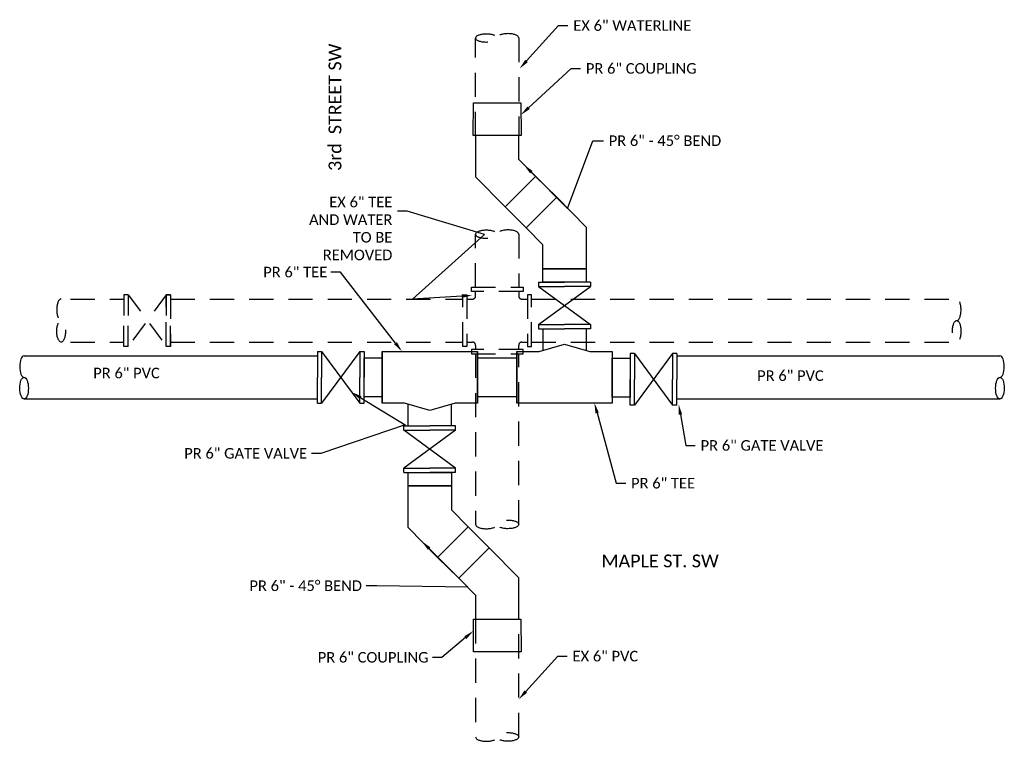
# Model space of a CAD drawing. Header units: feet. Extents: x 2205882 to 2207247, y 306378 to 307009.
# Tile 6 of 12: x 2207212.06 to 2207218.57, y 306933.01 to 306937.78. Entities that reach past the tile are written whole.
import ezdxf
from ezdxf import colors
from ezdxf.entities.mleader import LeaderData, LeaderLine
from ezdxf.math import Vec2, Vec3

# ---------------------------------------------------------------- set-up
doc = ezdxf.new("R2010")
doc.units = ezdxf.units.FT
doc.header["$MEASUREMENT"] = 0
doc.linetypes.add('3', pattern=[0.22, 0.16, -0.06])
for name, color, linetype in [('SH_TextH', 4, 'Continuous'), ('SH_TextM', 7, 'Continuous'), ('UT_P_Water', 133, 'Continuous'), ('UT_X_Water', 10, '3')]:
    doc.layers.add(name, color=color, linetype=linetype)
doc.styles.add('Slanted-Sub Title', font='calibriz.ttf', dxfattribs={"height": 0.17})
doc.styles.add('Straight-Norrmal', font='calibri.ttf', dxfattribs={"height": 0.14})
doc.styles.add('StraightNormal', font='calibri.ttf', dxfattribs={"height": 0.14})

# ---------------------------------------------------------------- blocks, each defined once
blk = doc.blocks.new('000VALVE_6-flat-2')
at = {"layer": 'UT_X_Water'}
for p, q in [((-0.1475693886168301, 0.1999980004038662), (-0.1805554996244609, 0.1999980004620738)), ((-0.1805554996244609, 0.1999980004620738), (-0.1805554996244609, 4.656612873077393e-10)), ((-0.1475693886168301, 0.1999980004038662), (-0.1475693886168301, 4.074536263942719e-10)), ((0.1475693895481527, 0.1999979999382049), (-0.1475693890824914, -0.1999979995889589)), ((-0.1475693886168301, 0.1999980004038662), (0.1475693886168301, -0.1999980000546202)), ((0.1805555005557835, 0.1999979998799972), (0.1475693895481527, 0.1999979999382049)), ((0.1475693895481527, 0.1999979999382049), (0.1475693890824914, -5.820766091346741e-11)), ((0.1805555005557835, 0.1999979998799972), (0.1805555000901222, -1.164153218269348e-10)), ((-0.1805555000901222, -0.1999979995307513), (-0.1805554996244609, 4.656612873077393e-10)), ((-0.1475693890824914, -0.1999979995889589), (-0.1475693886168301, 4.074536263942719e-10)), ((0.1475693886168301, -0.1999980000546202), (0.1475693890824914, -5.820766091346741e-11)), ((0.1805554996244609, -0.1999980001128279), (0.1805555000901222, -1.164153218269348e-10)), ((-0.1475693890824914, -0.1999979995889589), (-0.1805555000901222, -0.1999979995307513)), ((0.1805554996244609, -0.1999980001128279), (0.1475693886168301, -0.1999980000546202))]:
    blk.add_line(p, q, dxfattribs=at)
blk = doc.blocks.new('end-flat-1-flat-1')
at = {"color": 10}
blk.add_ellipse((0.0001549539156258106, -0.083332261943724), major_axis=(0.0001549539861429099, -0.08333226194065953), ratio=0.401762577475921, start_param=3.141592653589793, end_param=6.283185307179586, dxfattribs=at)
blk.add_ellipse((0.0004648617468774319, -0.249996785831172), major_axis=(0.0001549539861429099, -0.08333226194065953), ratio=0.401762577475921, dxfattribs=at)
blk = doc.blocks.new('end-flat-4')
at = {"color": 133}
for centre, end_param in [((-0.0001549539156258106, -0.083332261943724), 6.283185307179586), ((-0.0004648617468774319, -0.249996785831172), 9.42477796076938)]:
    blk.add_ellipse(centre, major_axis=(0.0001549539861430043, 0.0833322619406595), ratio=0.401762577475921, start_param=3.141592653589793, end_param=end_param, dxfattribs=at)
blk = doc.blocks.new('end-flat-5')
at = {"color": 133}
blk.add_ellipse((0.0001549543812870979, -0.083332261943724), major_axis=(0.0001549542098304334, -0.08333226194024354), ratio=0.4017625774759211, start_param=3.141592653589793, end_param=6.283185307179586, dxfattribs=at)
blk.add_ellipse((0.0004648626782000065, -0.249996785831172), major_axis=(0.0001549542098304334, -0.08333226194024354), ratio=0.4017625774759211, dxfattribs=at)
blk = doc.blocks.new('000VALVE_6')
for p, q in [((-0.1475693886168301, 0.1999980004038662), (-0.1805554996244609, 0.1999980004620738)), ((-0.1805554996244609, 0.1999980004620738), (-0.1805554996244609, 4.656612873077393e-10)), ((-0.1475693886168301, 0.1999980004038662), (-0.1475693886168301, 4.074536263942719e-10)), ((0.1475693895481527, 0.1999979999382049), (-0.1475693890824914, -0.1999979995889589)), ((-0.1475693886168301, 0.1999980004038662), (0.1475693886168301, -0.1999980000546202)), ((0.1805555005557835, 0.1999979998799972), (0.1475693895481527, 0.1999979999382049)), ((0.1475693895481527, 0.1999979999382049), (0.1475693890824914, -5.820766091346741e-11)), ((0.1805555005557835, 0.1999979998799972), (0.1805555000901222, -1.164153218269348e-10)), ((-0.1805555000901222, -0.1999979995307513), (-0.1805554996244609, 4.656612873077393e-10)), ((-0.1475693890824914, -0.1999979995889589), (-0.1475693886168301, 4.074536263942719e-10)), ((0.1475693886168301, -0.1999980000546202), (0.1475693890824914, -5.820766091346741e-11)), ((0.1805554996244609, -0.1999980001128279), (0.1805555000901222, -1.164153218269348e-10)), ((-0.1475693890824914, -0.1999979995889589), (-0.1805555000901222, -0.1999979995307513)), ((0.1805554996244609, -0.1999980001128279), (0.1475693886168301, -0.1999980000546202))]:
    blk.add_line(p, q)
blk = doc.blocks.new('end-flat-2-flat-1')
at = {"color": 10}
for centre, end_param in [((-0.0001549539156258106, -0.083332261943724), 6.283185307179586), ((-0.0004648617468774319, -0.249996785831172), 9.42477796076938)]:
    blk.add_ellipse(centre, major_axis=(0.0001549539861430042, 0.08333226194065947), ratio=0.401762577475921, start_param=3.141592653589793, end_param=end_param, dxfattribs=at)
blk = doc.blocks.new('end-flat-1-flat-2')
at = {"color": 10}
blk.add_ellipse((-0.249996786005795, -0.0004648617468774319), major_axis=(-0.08333226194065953, -0.0001549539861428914), ratio=0.401762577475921, dxfattribs=at)
blk.add_ellipse((-0.08333226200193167, -0.0001549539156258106), major_axis=(-0.08333226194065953, -0.0001549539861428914), ratio=0.401762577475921, start_param=3.141592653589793, end_param=6.283185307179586, dxfattribs=at)

msp = doc.modelspace()

# ---------------------------------------------------------------- linework, layer by layer
at = {"layer": 'UT_P_Water'}
for p, q in [((2207215.5208306, 306935.7352599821, -86.94225312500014), (2207215.5208306, 306935.5921864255, -86.94225312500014)), ((2207215.805889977, 306935.7352599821, -86.94225312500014), (2207215.805889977, 306935.5921864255, -86.94225312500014)), ((2207212.086911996, 306935.5559577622, -86.94225312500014), (2207212.974691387, 306935.5559577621, -86.94225312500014)), ((2207212.133081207, 306935.5559577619, -86.94225312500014), (2207214.028232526, 306935.5559577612, -86.94225312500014)), ((2207214.455816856, 306935.5847338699, -86.94225312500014), (2207215.08848838, 306935.5847333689, -86.94225312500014)), ((2207216.407280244, 306935.55595900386, -86.94225312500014), (2207218.545073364, 306935.5559590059, -86.94225312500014)), ((2207212.086911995, 306935.2720835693, -86.94225312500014), (2207214.028232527, 306935.2720835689, -86.94225312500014)), ((2207212.133081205, 306935.2720835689, -86.94225312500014), (2207214.028232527, 306935.272083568, -86.94225312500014)), ((2207216.407280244, 306935.2720848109, -86.94225312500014), (2207218.545073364, 306935.2720848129, -86.94225312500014)), ((2207214.62962254, 306935.0927841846, -86.94225312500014), (2207214.629622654, 306935.2358577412, -86.94225312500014)), ((2207214.914681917, 306935.0927839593, -86.94225312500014), (2207214.91468203, 306935.235857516, -86.94225312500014))]:
    msp.add_line(p, q, dxfattribs=at)
at = {"layer": 'UT_P_Water', "elevation": -86.94225312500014}
for points in [[(2207215.060222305, 306937.2309881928), (2207215.373721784, 306937.2309881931), (2207215.375572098, 306937.0148344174), (2207215.059939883, 306937.0148344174)], [(2207215.360255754, 306937.0148344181), (2207215.075256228, 306937.0148344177), (2207215.075256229, 306936.7403524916), (2207215.270084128, 306936.54213786), (2207215.471609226, 306936.7436629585), (2207215.360255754, 306936.8563874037)], [(2207215.270084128, 306936.54213786), (2207215.471609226, 306936.7436629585), (2207215.611747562, 306936.605903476), (2207215.40885149, 306936.4030074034)], [(2207215.805889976, 306936.1325214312), (2207215.520890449, 306936.1325214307), (2207215.520890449, 306936.2909684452), (2207215.40885149, 306936.4030074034), (2207215.611747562, 306936.605903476), (2207215.805889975, 306936.4070033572)], [(2207215.805889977, 306936.044012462), (2207215.520890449, 306936.044012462), (2207215.520890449, 306936.132521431), (2207215.805889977, 306936.132521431)], [(2207215.347024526, 306935.5847334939), (2207215.347024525, 306935.24331031), (2207215.347024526, 306935.5847334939), (2207215.494875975, 306935.5847334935), (2207215.663360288, 306935.6331141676), (2207215.8318446, 306935.5847334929), (2207215.979696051, 306935.5847334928), (2207215.979696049, 306935.2433104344), (2207215.347024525, 306935.2433104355)], [(2207214.455816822, 306935.5422724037), (2207214.455816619, 306935.2857724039), (2207214.33698233, 306935.2857724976), (2207214.336982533, 306935.5422724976)], [(2207215.088488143, 306935.2857720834), (2207215.088488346, 306935.5422720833), (2207215.347024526, 306935.5422719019), (2207215.347024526, 306935.285771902)], [(2207215.97969605, 306935.283367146), (2207215.97969605, 306935.5398671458), (2207216.098530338, 306935.5398671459), (2207216.098530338, 306935.283367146)], [(2207214.629622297, 306934.7840317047), (2207214.914621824, 306934.7840314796), (2207214.914621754, 306934.6955225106), (2207214.629622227, 306934.6955227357)], [(2207214.629622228, 306934.6955227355), (2207214.914621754, 306934.6955225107), (2207214.914621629, 306934.5370754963), (2207215.026660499, 306934.4250364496), (2207214.823764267, 306934.2221405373), (2207214.629622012, 306934.4210408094)], [(2207215.165427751, 306934.2859058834), (2207214.963902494, 306934.0843809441), (2207214.823764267, 306934.2221405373), (2207215.026660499, 306934.4250364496)], [(2207215.075255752, 306933.8132093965), (2207215.360255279, 306933.8132091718), (2207215.360255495, 306934.0876910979), (2207215.165427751, 306934.2859058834), (2207214.963902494, 306934.0843809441), (2207215.075255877, 306933.971656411)], [(2207215.061005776, 306933.813209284), (2207215.374505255, 306933.8132092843), (2207215.376355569, 306933.5970555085), (2207215.060723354, 306933.5970555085)]]:
    msp.add_lwpolyline(points, close=True, dxfattribs=at)
msp.add_lwpolyline([(2207215.088488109, 306935.2433103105), (2207215.08848838, 306935.5847334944), (2207215.088488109, 306935.2433103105), (2207214.94063666, 306935.2433104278), (2207214.772152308, 306935.1949298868), (2207214.603668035, 306935.2433106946), (2207214.455816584, 306935.2433108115), (2207214.455816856, 306935.5847339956), (2207214.455816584, 306935.2433108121)], dxfattribs=at)
at = {"layer": 'UT_X_Water', "elevation": -86.94225312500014}
for points in [[(2207215.075256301, 306937.0100422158), (2207215.07525842, 306937.6594602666)], [(2207215.360254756, 306937.6599902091), (2207215.360254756, 306937.0148344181)], [(2207215.075253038, 306936.0098259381), (2207215.075254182, 306936.3606241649)], [(2207215.360254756, 306936.3611541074), (2207215.360254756, 306936.0098259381)], [(2207212.394684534, 306935.9320014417), (2207212.747978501, 306935.9320014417)], [(2207213.056728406, 306935.9320014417), (2207214.989650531, 306935.9320014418)], [(2207215.445856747, 306935.9320014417), (2207218.259792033, 306935.9320014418)], [(2207212.394684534, 306935.6470034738), (2207212.747978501, 306935.6470019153)], [(2207213.056728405, 306935.6470004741), (2207214.989650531, 306935.646997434)], [(2207215.445856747, 306935.6469904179), (2207218.259262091, 306935.6469871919)], [(2207215.762554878, 306935.6469927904), (2207215.796188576, 306935.6469926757)], [(2207215.075252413, 306935.5703027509), (2207215.075251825, 306934.4407055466)], [(2207215.360254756, 306934.4411928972), (2207215.360254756, 306935.5703027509)], [(2207215.075255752, 306933.8132093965), (2207215.075251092, 306933.0344831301)], [(2207215.360254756, 306933.0344831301), (2207215.360255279, 306933.8132092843)]]:
    msp.add_lwpolyline(points, dxfattribs=at)
for points in [[(2207215.047319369, 306936.0098259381), (2207215.389315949, 306936.0098259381), (2207215.389315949, 306935.9816228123), (2207215.047319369, 306935.9816228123)], [(2207213.028525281, 306935.9610626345), (2207213.056728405, 306935.9610626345), (2207213.056728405, 306935.6190660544), (2207213.028525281, 306935.6190660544)], [(2207214.989650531, 306935.9610626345), (2207215.017853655, 306935.9610626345), (2207215.017853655, 306935.6190660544), (2207214.989650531, 306935.6190660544)], [(2207215.445856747, 306935.9610626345), (2207215.417653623, 306935.9610626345), (2207215.417653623, 306935.6190660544), (2207215.445856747, 306935.6190660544)], [(2207215.047319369, 306935.5703027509), (2207215.389315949, 306935.5703027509), (2207215.389315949, 306935.5985058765), (2207215.047319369, 306935.5985058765)]]:
    msp.add_lwpolyline(points, close=True, dxfattribs=at)
for points in [[(2207215.017853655, 306935.9320014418), (2207215.053877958, 306935.9320014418, 0.4142131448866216), (2207215.075252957, 306935.9533764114), (2207215.075252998, 306935.9816228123)], [(2207215.360254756, 306935.9816228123), (2207215.360254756, 306935.9533764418, 0.4142135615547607), (2207215.381629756, 306935.9320014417), (2207215.417653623, 306935.9320014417)], [(2207215.017853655, 306935.6469973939), (2207215.053877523, 306935.6469973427, -0.4142135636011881), (2207215.075252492, 306935.6256223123), (2207215.075252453, 306935.5985058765)], [(2207215.360254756, 306935.5985058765), (2207215.360254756, 306935.625615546, -0.4142141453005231), (2207215.381629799, 306935.6469905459), (2207215.417653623, 306935.646990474)]]:
    msp.add_lwpolyline(points, format="xyb", dxfattribs=at)

# ---------------------------------------------------------------- block references
at = {"layer": 'UT_P_Water', "xscale": 0.8550071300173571, "yscale": 0.8550071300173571, "zscale": 0.8550071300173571}
for p, rotation in [((2207215.663390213, 306935.889636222, -86.94225312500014), 90), ((2207214.772122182, 306934.9384078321, -86.94225312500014), 269.9999547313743)]:
    msp.add_blockref('000VALVE_6', p, dxfattribs=dict(at, rotation=rotation))
at = {"layer": 'UT_P_Water', "yscale": 0.855, "zscale": 0.855}
for name, p, xscale in [('end-flat-5', (2207212.086911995, 306935.5559577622, -86.94225312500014), 0.855), ('000VALVE_6', (2207214.18260748, 306935.4140224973, -86.94225312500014), -0.855), ('000VALVE_6', (2207216.252905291, 306935.4003348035, -86.94225312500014), 0.855), ('end-flat-4', (2207218.545073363, 306935.5559590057, -86.94225312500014), 0.855)]:
    msp.add_blockref(name, p, dxfattribs=dict(at, xscale=xscale))
at = {"layer": 'UT_X_Water', "xscale": 0.855, "yscale": 0.855, "zscale": 0.855}
for name, p in [('end-flat-1-flat-2', (2207215.360254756, 306937.6599902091, -86.94225312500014)), ('end-flat-1-flat-2', (2207215.360254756, 306936.3611541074, -86.94225312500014)), ('end-flat-1-flat-1', (2207212.332011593, 306935.9320014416, -86.94225312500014)), ('000VALVE_6-flat-2', (2207212.902353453, 306935.7900643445, -86.94225312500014)), ('end-flat-2-flat-1', (2207218.258809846, 306935.9320452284, -86.94225312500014))]:
    msp.add_blockref(name, p, dxfattribs=at)
at = {"layer": 'UT_X_Water', "xscale": 0.855, "yscale": 0.855, "zscale": 0.855, "rotation": 180}
for p in [(2207215.075258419, 306934.4407055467, -86.94225312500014), (2207215.07525842, 306933.0339957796, -86.94225312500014)]:
    msp.add_blockref('end-flat-1-flat-2', p, dxfattribs=at)

# ---------------------------------------------------------------- texts
at = {"layer": 'SH_TextH', "insert": (2207214.187984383, 306937.2015044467), "char_height": 0.085, "width": 0.9297461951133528, "attachment_point": 8, "rotation": 90, "style": 'Slanted-Sub Title'}
msp.add_mtext('3rd  STREET SW', dxfattribs=at)
at = {"layer": 'SH_TextH', "insert": (2207216.296172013, 306934.155633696), "char_height": 0.085, "width": 0.8183719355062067, "attachment_point": 8, "style": 'Slanted-Sub Title'}
msp.add_mtext('MAPLE ST. SW', dxfattribs=at)
at = {"layer": 'SH_TextM', "char_height": 0.07, "width": 1.571875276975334, "attachment_point": 1, "style": 'Straight-Norrmal'}
for insert in [(2207212.54491904, 306935.4776249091), (2207216.93831882, 306935.4603856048)]:
    msp.add_mtext('PR 6" PVC', dxfattribs=dict(at, insert=insert))

# ---------------------------------------------------------------- leaders
at = {"layer": 'SH_TextM'}
ml = msp.add_multileader_mtext('Standard', dxfattribs=at)
ml.set_content('EX 6" WATERLINE', color=256, style='StraightNormal')
ml.set_leader_properties(color=256, lineweight=-1)
ml.build(insert=Vec2(0, 0))
ml.multileader.update_dxf_attribs({"text_left_attachment_type": 2, "text_right_attachment_type": 2, "dogleg_length": 0.125, "arrow_head_size": 0.07, "scale": 0.5})
ctx = ml.context
ctx.base_point, ctx.scale, ctx.char_height, ctx.arrow_head_size, ctx.landing_gap_size, ctx.plane_origin = Vec3(2207215.686418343, 306937.7414106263, -86.94225312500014), 0.5, 0.07, 0.07, 0.035, Vec3(2207215.365264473, 306937.4558869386, -86.94225312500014)
ctx.left_attachment, ctx.right_attachment = 2, 2
notes = []
notes.append((ctx, [(0, (1, 1, 0), (2207215.623918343, 306937.7414106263, -86.94225312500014), (1, 0), 0.0625, [(0, [(2207215.365264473, 306937.4558869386, -86.94225312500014)], 0, [])])]))
ctx.mtext.insert, ctx.mtext.flow_direction = Vec3(2207215.721418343, 306937.7772452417, -86.94225312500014), 5
ml = msp.add_multileader_mtext('Standard', dxfattribs=at)
ml.set_content('PR 6" COUPLING', color=256, style='StraightNormal')
ml.set_leader_properties(color=256, lineweight=-1)
ml.build(insert=Vec2(0, 0))
ml.multileader.update_dxf_attribs({"text_left_attachment_type": 2, "text_right_attachment_type": 2, "dogleg_length": 0.125, "arrow_head_size": 0.07, "scale": 0.5})
ctx = ml.context
ctx.base_point, ctx.scale, ctx.char_height, ctx.arrow_head_size, ctx.landing_gap_size, ctx.plane_origin = Vec3(2207215.769731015, 306937.4575316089, -86.94225312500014), 0.5, 0.07, 0.07, 0.035, Vec3(2207215.374410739, 306937.1505044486, -86.94225312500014)
ctx.left_attachment, ctx.right_attachment = 2, 2
notes.append((ctx, [(0, (1, 1, 0), (2207215.707231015, 306937.4575316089, -86.94225312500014), (1, 0), 0.0625, [(0, [(2207215.374410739, 306937.1505044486, -86.94225312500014)], 0, [])])]))
ctx.mtext.insert, ctx.mtext.flow_direction = Vec3(2207215.804731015, 306937.4933931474, -86.94225312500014), 5
ml = msp.add_multileader_mtext('Standard', dxfattribs=at)
ml.set_content('PR 6" - 45%%D BEND', color=256, style='StraightNormal')
ml.set_leader_properties(color=256, lineweight=-1)
ml.build(insert=Vec2(0, 0))
ml.multileader.update_dxf_attribs({"text_left_attachment_type": 2, "text_right_attachment_type": 2, "dogleg_length": 0.14, "arrow_head_size": 0.07, "scale": 0.5})
ctx = ml.context
ctx.base_point, ctx.scale, ctx.char_height, ctx.arrow_head_size, ctx.landing_gap_size, ctx.plane_origin = Vec3(2207215.920828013, 306936.9794564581, -252.1325340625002), 0.5, 0.07, 0.07, 0.035, Vec3(2207215.394700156, 306936.8208821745, -252.1325340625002)
ctx.left_attachment, ctx.right_attachment = 2, 2
notes.append((ctx, [(0, (1, 1, 0), (2207215.850828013, 306936.9794564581, -252.1325340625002), (1, 0), 0.07, [(1, [(2207215.394700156, 306936.8208821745, -252.1325340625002), (2207215.683767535, 306936.5321185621, -252.1325340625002)], 0, [])])]))
ctx.mtext.insert, ctx.mtext.flow_direction = Vec3(2207215.955828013, 306937.0152910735, -252.1325340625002), 5
ml = msp.add_multileader_mtext('Standard', dxfattribs=at)
ml.set_content('EX 6" TEE AND WATER TO BE REMOVED', color=256, style='StraightNormal')
ml.set_leader_properties(color=256, lineweight=-1)
ml.build(insert=Vec2(0, 0))
ml.multileader.update_dxf_attribs({"text_left_attachment_type": 2, "text_right_attachment_type": 2, "dogleg_length": 0.125, "arrow_head_size": 0.07, "scale": 0.5})
ctx = ml.context
ctx.base_point, ctx.scale, ctx.char_height, ctx.arrow_head_size, ctx.landing_gap_size, ctx.plane_origin = Vec3(2207213.347771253, 306936.5147535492), 0.5, 0.07, 0.07, 0.035, Vec3(2207215.05306084, 306935.9562064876)
ctx.left_attachment, ctx.right_attachment, ctx.text_align_type = 2, 2, 2
notes.append((ctx, [(0, (1, 1, 0), (2207214.62186356, 306936.5147535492), (-1, 0), 0.0625, [(2, [(2207215.05306084, 306935.9562064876), (2207214.657213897, 306935.9320014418), (2207215.133845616, 306936.3598998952)], 0, [])])]))
ctx.mtext.insert, ctx.mtext.width, ctx.mtext.alignment, ctx.mtext.flow_direction = Vec3(2207214.52436356, 306936.609298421), 1.191563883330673, 3, 5
ml = msp.add_multileader_mtext('Standard', dxfattribs=at)
ml.set_content('PR 6" TEE', color=256, style='StraightNormal')
ml.set_leader_properties(color=256, lineweight=-1)
ml.build(insert=Vec2(0, 0))
ml.multileader.update_dxf_attribs({"text_left_attachment_type": 2, "text_right_attachment_type": 2, "dogleg_length": 0.125, "arrow_head_size": 0.07, "scale": 0.5})
ctx = ml.context
ctx.base_point, ctx.scale, ctx.char_height, ctx.arrow_head_size, ctx.landing_gap_size, ctx.plane_origin = Vec3(2207213.63478256, 306936.1098958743), 0.5, 0.07, 0.07, 0.035, Vec3(2207213.40186688, 306936.6427642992)
ctx.left_attachment, ctx.right_attachment = 2, 2
notes.append((ctx, [(1, (1, 1, 0), (2207214.180444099, 306936.1098958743), (-1, 0), 0.0625, [(0, [(2207214.588328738, 306935.584733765)], 0, [])])]))
ctx.mtext.insert, ctx.mtext.flow_direction = Vec3(2207213.66978256, 306936.1457304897), 5
ml = msp.add_multileader_mtext('Standard', dxfattribs=at)
ml.set_content('PR 6" GATE VALVE', color=256, style='StraightNormal')
ml.set_leader_properties(color=256, lineweight=-1)
ml.build(insert=Vec2(0, 0))
ml.multileader.update_dxf_attribs({"text_left_attachment_type": 2, "text_right_attachment_type": 2, "dogleg_length": 0.125, "arrow_head_size": 0.07, "scale": 0.5})
ctx = ml.context
ctx.base_point, ctx.scale, ctx.char_height, ctx.arrow_head_size, ctx.landing_gap_size, ctx.plane_origin = Vec3(2207213.112045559, 306934.9104305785), 0.5, 0.07, 0.07, 0.035, Vec3(2207212.628453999, 306935.3539925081)
ctx.left_attachment, ctx.right_attachment = 2, 2
notes.append((ctx, [(1, (1, 1, 0), (2207214.051322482, 306934.9104305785), (-1, 0), 0.0625, [(1, [(2207214.255128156, 306935.3157365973), (2207214.608736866, 306935.0992345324)], 0, [])])]))
ctx.mtext.insert, ctx.mtext.flow_direction = Vec3(2207213.147045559, 306934.9462651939), 5
ml = msp.add_multileader_mtext('Standard', dxfattribs=at)
ml.set_content('PR 6" TEE', color=256, style='StraightNormal')
ml.set_leader_properties(color=256, lineweight=-1)
ml.build(insert=Vec2(0, 0))
ml.multileader.update_dxf_attribs({"text_left_attachment_type": 2, "text_right_attachment_type": 2, "dogleg_length": 0.125, "arrow_head_size": 0.07, "scale": 0.5})
ctx = ml.context
ctx.base_point, ctx.scale, ctx.char_height, ctx.arrow_head_size, ctx.landing_gap_size, ctx.plane_origin = Vec3(2207216.068824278, 306934.7128386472), 0.5, 0.07, 0.07, 0.035, Vec3(2207215.860908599, 306935.2457070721)
ctx.left_attachment, ctx.right_attachment = 2, 2
notes.append((ctx, [(0, (1, 1, 0), (2207216.006324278, 306934.7128386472), (1, 0), 0.0625, [(0, [(2207215.860908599, 306935.2457070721)], 0, [])])]))
ctx.mtext.insert, ctx.mtext.flow_direction = Vec3(2207216.103824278, 306934.7486732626), 5
ml = msp.add_multileader_mtext('Standard', dxfattribs=at)
ml.set_content('PR 6" GATE VALVE', color=256, style='StraightNormal')
ml.set_leader_properties(color=256, lineweight=-1)
ml.build(insert=Vec2(0, 0))
ml.multileader.update_dxf_attribs({"text_left_attachment_type": 2, "text_right_attachment_type": 2, "dogleg_length": 0.125, "arrow_head_size": 0.07, "scale": 0.5})
ctx = ml.context
ctx.base_point, ctx.scale, ctx.char_height, ctx.arrow_head_size, ctx.landing_gap_size, ctx.plane_origin = Vec3(2207216.529117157, 306934.9627199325), 0.5, 0.07, 0.07, 0.035, Vec3(2207216.418140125, 306935.2372301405)
ctx.left_attachment, ctx.right_attachment = 2, 2
notes.append((ctx, [(0, (1, 1, 0), (2207216.466617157, 306934.9627199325), (1, 0), 0.0625, [(0, [(2207216.418140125, 306935.2372301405)], 0, [])])]))
ctx.mtext.insert, ctx.mtext.flow_direction = Vec3(2207216.564117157, 306934.998554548), 5
ml = msp.add_multileader_mtext('Standard', dxfattribs=at)
ml.set_content('PR 6" - 45%%D BEND', color=256, style='StraightNormal')
ml.set_leader_properties(color=256, lineweight=-1)
ml.build(insert=Vec2(0, 0))
ml.multileader.update_dxf_attribs({"text_left_attachment_type": 2, "text_right_attachment_type": 2, "dogleg_length": 0.14, "arrow_head_size": 0.07, "scale": 0.5})
ctx = ml.context
ctx.base_point, ctx.scale, ctx.char_height, ctx.arrow_head_size, ctx.landing_gap_size, ctx.plane_origin = Vec3(2207213.543773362, 306934.0342627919, -252.1325340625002), 0.5, 0.07, 0.07, 0.035, Vec3(2207213.628178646, 306933.7373819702, -252.1325340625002)
ctx.left_attachment, ctx.right_attachment = 2, 2
notes.append((ctx, [(1, (1, 1, 0), (2207214.421950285, 306934.0342627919, -252.1325340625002), (-1, 0), 0.07, [(1, [(2207214.718441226, 306934.3300448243, -252.1325340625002), (2207215.023033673, 306934.0245216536, -252.1325340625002)], 0, [])])]))
ctx.mtext.insert, ctx.mtext.flow_direction = Vec3(2207213.578773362, 306934.0700974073, -252.1325340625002), 5
ml = msp.add_multileader_mtext('Standard', dxfattribs=at)
ml.set_content('PR 6" COUPLING', color=256, style='StraightNormal')
ml.set_leader_properties(color=256, lineweight=-1)
ml.build(insert=Vec2(0, 0))
ml.multileader.update_dxf_attribs({"text_left_attachment_type": 2, "text_right_attachment_type": 2, "dogleg_length": 0.125, "arrow_head_size": 0.07, "scale": 0.5})
ctx = ml.context
ctx.base_point, ctx.scale, ctx.char_height, ctx.arrow_head_size, ctx.landing_gap_size, ctx.plane_origin = Vec3(2207213.995655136, 306933.5604423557, -86.94225312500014), 0.5, 0.07, 0.07, 0.035, Vec3(2207213.57533486, 306933.2534151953, -86.94225312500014)
ctx.left_attachment, ctx.right_attachment = 2, 2
notes.append((ctx, [(1, (1, 1, 0), (2207214.852170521, 306933.5604423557, -86.94225312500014), (-1, 0), 0.0625, [(0, [(2207215.060905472, 306933.7364410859, -86.94225312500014)], 0, [])])]))
ctx.mtext.insert, ctx.mtext.flow_direction = Vec3(2207214.030655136, 306933.5963038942, -86.94225312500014), 5
ml = msp.add_multileader_mtext('Standard', dxfattribs=at)
ml.set_content('EX 6" PVC', color=256, style='StraightNormal')
ml.set_leader_properties(color=256, lineweight=-1)
ml.build(insert=Vec2(0, 0))
ml.multileader.update_dxf_attribs({"text_left_attachment_type": 2, "text_right_attachment_type": 2, "dogleg_length": 0.125, "arrow_head_size": 0.07, "scale": 0.5})
ctx = ml.context
ctx.base_point, ctx.scale, ctx.char_height, ctx.arrow_head_size, ctx.landing_gap_size, ctx.plane_origin = Vec3(2207215.681408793, 306933.568379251, -86.94225312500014), 0.5, 0.07, 0.07, 0.035, Vec3(2207215.360254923, 306933.2828555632, -86.94225312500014)
ctx.left_attachment, ctx.right_attachment = 2, 2
notes.append((ctx, [(0, (1, 1, 0), (2207215.618908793, 306933.568379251, -86.94225312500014), (1, 0), 0.0625, [(0, [(2207215.360254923, 306933.2828555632, -86.94225312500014)], 0, [])])]))
ctx.mtext.insert, ctx.mtext.flow_direction = Vec3(2207215.716408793, 306933.6042138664, -86.94225312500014), 5
for ctx, leaders in notes:
    for number, flags, end, landing, length, lines in leaders:
        leader = LeaderData()
        leader.index, (leader.has_last_leader_line, leader.has_dogleg_vector, leader.attachment_direction) = number, flags
        leader.last_leader_point, leader.dogleg_vector, leader.dogleg_length = Vec3(end), Vec3(landing), length
        for number, points, colour, breaks in lines:
            line = LeaderLine()
            line.index, line.vertices, line.color, line.breaks = number, Vec3.list(points), colors.encode_raw_color(colour), breaks
            leader.lines.append(line)
        ctx.leaders.append(leader)

doc.saveas('drawing.dxf')
